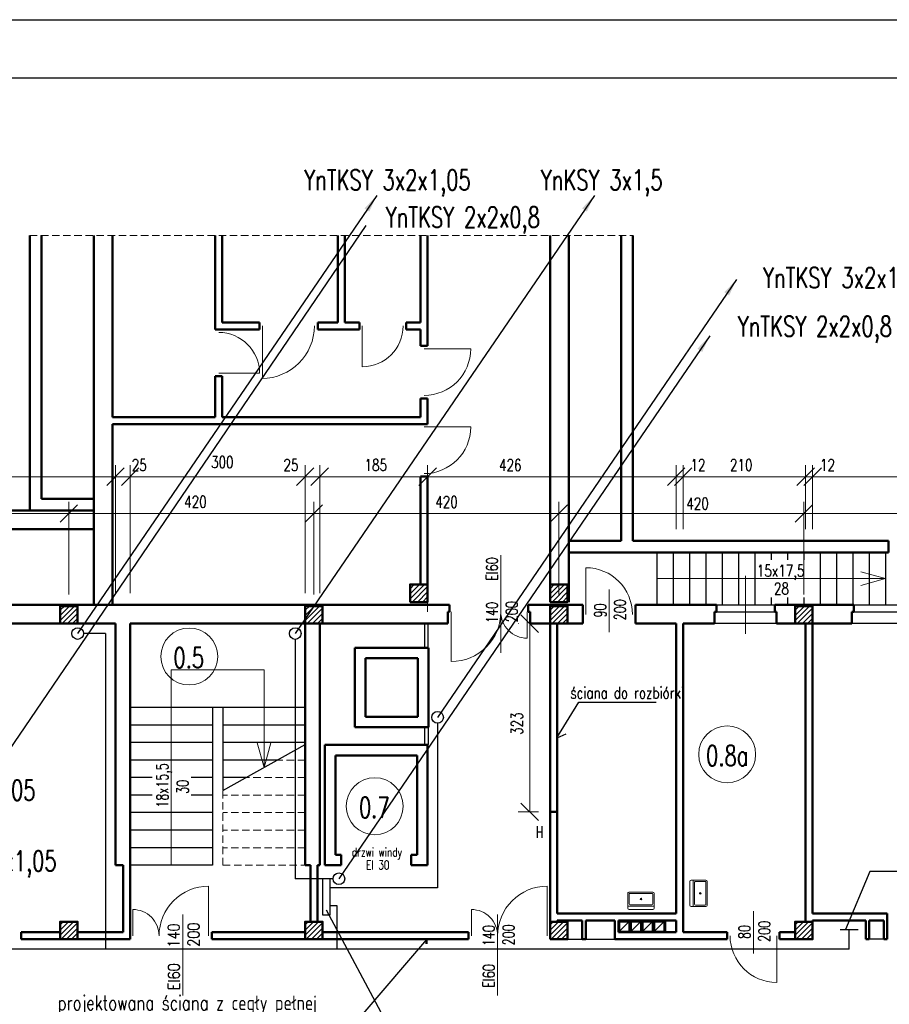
# Model space of a CAD drawing. Header units: millimetres. Extents: x -56112 to 30506, y -136199 to -2178.
# Tile 43 of 45: x -11100 to 3809, y -19051 to -2178. Entities that reach past the tile are written whole.
import ezdxf
from ezdxf.enums import TextEntityAlignment as Align

# ---------------------------------------------------------------- set-up
doc = ezdxf.new("R2010")
doc.units = ezdxf.units.MM
doc.header["$LTSCALE"] = 10
doc.header["$MEASUREMENT"] = 0
doc.header["$PDMODE"] = 35
doc.linetypes.add('DASHED', pattern=[19.05, 12.7, -6.35])
doc.layers.get('0').update_dxf_attribs({"lineweight": 15})
for name, color, linetype, lineweight in [('L001', 1, 'Continuous', 18), ('L002', 2, 'Continuous', 25), ('L003', 3, 'Continuous', 50)]:
    doc.layers.add(name, color=color, linetype=linetype, lineweight=lineweight)
doc.layers.add('L004', color=4, linetype='Continuous')
doc.styles.get("Standard").update_dxf_attribs({"font": 'simplex.shx', "width": 0.75, "height": 200})
doc.dimstyles.new('1_100', dxfattribs={"dimtxt": 200, "dimasz": 300, "dimexe": 200, "dimexo": 200, "dimgap": 100, "dimtad": 1, "dimdec": 0, "dimlfac": 0.1, "dimtxsty": 'Standard', "dimblk": 'OBLIQUE', "dimcen": 250, "dimdle": 2, "dimclrt": 2, "dimadec": 0, "dimazin": 0, "dimtfac": 1, "dimtdec": 0, "dimtmove": 1, "dimatfit": 3, "dimfxl": 1, "dimarcsym": 0})
pattern_1 = [(45, (-8400, 0), (-44.19417, 44.19417), [])]
pattern_2 = [(45, (-12600, 0), (-44.19417, 44.19417), [])]
pattern_3 = [(45, (-16800, 0), (-44.19417, 44.19417), [])]
pattern_4 = [(45, (-21000, 0), (-44.19417, 44.19417), [])]

# ---------------------------------------------------------------- blocks, each defined once
blk = doc.blocks.new('Zlewozmywak pojedyńczy - góra')
blk.add_line((-15, -3.999996), (15, -3.999996))
for points in [[(-13.5, 0), (13.5, 0)], [(-15, -18.499996), (-15, -1.5)], [(-13.5, -17.499996), (-13.5, -6.499996)], [(-12.5, -5.499996), (12.5, -5.499996)], [(13.5, -6.499996), (13.5, -17.499996)], [(15, -1.5), (15, -18.499996)], [(13.5, -19.999996), (-13.5, -19.999996)], [(12.5, -18.499996), (-12.5, -18.499996)]]:
    blk.add_lwpolyline(points)
for radius in [1, 0.5]:
    blk.add_circle((0, -11.999996), radius)
for centre, radius, start, end in [((-13.5, -1.5), 1.5, 90, 180), ((-12.5, -6.499996), 1, 90, 180), ((12.5, -6.499996), 1, 0, 90), ((13.5, -1.5), 1.5, 0, 90), ((-13.5, -18.499996), 1.5, 180, 270), ((-12.5, -17.499996), 1, 180, 270), ((12.5, -17.499996), 1, 270, 0), ((13.5, -18.499996), 1.5, 270, 0)]:
    blk.add_arc(centre, radius, start, end)
blk = doc.blocks.new('_Oblique')
at = {"layer": 'L004', "color": 0, "lineweight": -2}
blk.add_line((-0.5, -0.5), (0.5, 0.5), dxfattribs=at)
blk = doc.blocks.new('*D1854')
at = {"layer": 'Defpoints'}
for p in [(-14083, -9809), (-18556, -10010), (-18556, -11452), (-9456, -12207)]:
    blk.add_point(p, dxfattribs=at)
at = {"layer": 'L001'}
for p, q in [((-18556, -11252), (-18556, -9810)), ((-9456, -12007), (-9456, -9810)), ((-9456, -10010), (-18556, -10010))]:
    blk.add_line(p, q, dxfattribs=at)
at = {"layer": 'L001', "xscale": 300, "yscale": 300, "zscale": 300}
for p, rotation in [((-18556, -10010), 180), ((-9456, -10010), 360)]:
    blk.add_blockref('_Oblique', p, dxfattribs=dict(at, rotation=rotation))
at = {"layer": 'L001', "color": 2, "linetype": 'Continuous', "width": 0.75}
blk.add_text('910', height=200, dxfattribs=at).set_placement((-14262, -9809), align=Align.MIDDLE_LEFT)
blk = doc.blocks.new('*D1858')
at = {"layer": 'Defpoints'}
for p in [(-7627, -9759), (-9206, -10010), (-9206, -12207), (-6206, -12207)]:
    blk.add_point(p, dxfattribs=at)
at = {"layer": 'L001'}
for p, q in [((-9206, -12007), (-9206, -9810)), ((-6206, -12007), (-6206, -9810)), ((-6206, -10010), (-9206, -10010))]:
    blk.add_line(p, q, dxfattribs=at)
at = {"layer": 'L001', "xscale": 300, "yscale": 300, "zscale": 300, "rotation": 180}
blk.add_blockref('_Oblique', (-9206, -10010), dxfattribs=at)
at = {"layer": 'L001', "xscale": 300, "yscale": 300, "zscale": 300}
blk.add_blockref('_Oblique', (-6206, -10010), dxfattribs=at)
at = {"layer": 'L001', "color": 2, "linetype": 'Continuous', "width": 0.75}
blk.add_text('300', height=200, dxfattribs=at).set_placement((-7819, -9759), align=Align.MIDDLE_LEFT)
blk = doc.blocks.new('*D1859')
at = {"layer": 'Defpoints'}
for p in [(-6457, -10010), (-6206, -10010), (-6206, -12207), (-5956, -12207)]:
    blk.add_point(p, dxfattribs=at)
at = {"layer": 'L001'}
for p, q in [((-6206, -12007), (-6206, -9810)), ((-5956, -12007), (-5956, -9810)), ((-6579, -10010), (-6206, -10010)), ((-5956, -10010), (-6206, -10010)), ((-5954, -10010), (-5956, -10010))]:
    blk.add_line(p, q, dxfattribs=at)
at = {"layer": 'L001', "xscale": 300, "yscale": 300, "zscale": 300}
blk.add_blockref('_Oblique', (-6206, -10010), dxfattribs=at)
at = {"layer": 'L001', "xscale": 300, "yscale": 300, "zscale": 300, "rotation": 180}
blk.add_blockref('_Oblique', (-5956, -10010), dxfattribs=at)
at = {"layer": 'L001', "color": 2, "linetype": 'Continuous', "width": 0.75}
blk.add_text('25', height=200, dxfattribs=at).set_placement((-6579, -9810), align=Align.MIDDLE_LEFT)
blk = doc.blocks.new('*D1860')
at = {"layer": 'Defpoints'}
for p in [(-9456, -10010), (-9057, -10010), (-9456, -12207), (-9206, -12207)]:
    blk.add_point(p, dxfattribs=at)
at = {"layer": 'L001'}
for p, q in [((-9456, -12007), (-9456, -9810)), ((-9206, -12007), (-9206, -9810)), ((-9458, -10010), (-9456, -10010)), ((-9206, -10010), (-9456, -10010)), ((-9204, -10010), (-9206, -10010))]:
    blk.add_line(p, q, dxfattribs=at)
at = {"layer": 'L001', "xscale": 300, "yscale": 300, "zscale": 300}
blk.add_blockref('_Oblique', (-9456, -10010), dxfattribs=at)
at = {"layer": 'L001', "xscale": 300, "yscale": 300, "zscale": 300, "rotation": 180}
blk.add_blockref('_Oblique', (-9206, -10010), dxfattribs=at)
at = {"layer": 'L001', "color": 2, "linetype": 'Continuous', "width": 0.75}
blk.add_text('25', height=200, dxfattribs=at).set_placement((-9179, -9810), align=Align.MIDDLE_LEFT)
blk = doc.blocks.new('*D1861')
at = {"layer": 'Defpoints'}
for p in [(-5009, -9809), (-5956, -10010), (-5956, -12207), (-4106, -12527)]:
    blk.add_point(p, dxfattribs=at)
at = {"layer": 'L001'}
for p, q in [((-5956, -12007), (-5956, -9810)), ((-4106, -12327), (-4106, -9810)), ((-4106, -10010), (-5956, -10010))]:
    blk.add_line(p, q, dxfattribs=at)
at = {"layer": 'L001', "xscale": 300, "yscale": 300, "zscale": 300, "rotation": 180}
blk.add_blockref('_Oblique', (-5956, -10010), dxfattribs=at)
at = {"layer": 'L001', "xscale": 300, "yscale": 300, "zscale": 300}
blk.add_blockref('_Oblique', (-4106, -10010), dxfattribs=at)
at = {"layer": 'L001', "color": 2, "linetype": 'Continuous', "width": 0.75}
blk.add_text('185', height=200, dxfattribs=at).set_placement((-5188, -9809), align=Align.MIDDLE_LEFT)
blk = doc.blocks.new('*D1862')
at = {"layer": 'Defpoints'}
for p in [(-4106, -10010), (-2692, -10010), (-4106, -10640), (154, -11107)]:
    blk.add_point(p, dxfattribs=at)
at = {"layer": 'L001'}
for p, q in [((-4106, -10440), (-4106, -9810)), ((154, -10907), (154, -9810)), ((154, -10010), (-4106, -10010))]:
    blk.add_line(p, q, dxfattribs=at)
at = {"layer": 'L001', "xscale": 300, "yscale": 300, "zscale": 300, "rotation": 180}
blk.add_blockref('_Oblique', (-4106, -10010), dxfattribs=at)
at = {"layer": 'L001', "xscale": 300, "yscale": 300, "zscale": 300}
blk.add_blockref('_Oblique', (154, -10010), dxfattribs=at)
at = {"layer": 'L001', "color": 2, "linetype": 'Continuous', "width": 0.75}
blk.add_text('426', height=200, dxfattribs=at).set_placement((-2882, -9810), align=Align.MIDDLE_LEFT)
blk = doc.blocks.new('*D1863')
at = {"layer": 'Defpoints'}
for p in [(1256, -9809), (274, -10010), (274, -11107), (2374, -11107)]:
    blk.add_point(p, dxfattribs=at)
at = {"layer": 'L001'}
for p, q in [((274, -10907), (274, -9810)), ((2374, -10907), (2374, -9810)), ((2374, -10010), (274, -10010))]:
    blk.add_line(p, q, dxfattribs=at)
at = {"layer": 'L001', "xscale": 300, "yscale": 300, "zscale": 300, "rotation": 180}
blk.add_blockref('_Oblique', (274, -10010), dxfattribs=at)
at = {"layer": 'L001', "xscale": 300, "yscale": 300, "zscale": 300}
blk.add_blockref('_Oblique', (2374, -10010), dxfattribs=at)
at = {"layer": 'L001', "color": 2, "linetype": 'Continuous', "width": 0.75}
blk.add_text('210', height=200, dxfattribs=at).set_placement((1077, -9809), align=Align.MIDDLE_LEFT)
blk = doc.blocks.new('*D1864')
at = {"layer": 'Defpoints'}
for p in [(154, -10010), (507, -10010), (154, -11107), (274, -11107)]:
    blk.add_point(p, dxfattribs=at)
at = {"layer": 'L001'}
for p, q in [((154, -10907), (154, -9810)), ((274, -10907), (274, -9810)), ((152, -10010), (154, -10010)), ((274, -10010), (154, -10010)), ((614, -10010), (274, -10010))]:
    blk.add_line(p, q, dxfattribs=at)
at = {"layer": 'L001', "xscale": 300, "yscale": 300, "zscale": 300}
blk.add_blockref('_Oblique', (154, -10010), dxfattribs=at)
at = {"layer": 'L001', "xscale": 300, "yscale": 300, "zscale": 300, "rotation": 180}
blk.add_blockref('_Oblique', (274, -10010), dxfattribs=at)
at = {"layer": 'L001', "color": 2, "linetype": 'Continuous', "width": 0.75}
blk.add_text('12', height=200, dxfattribs=at).set_placement((400, -9810), align=Align.MIDDLE_LEFT)
blk = doc.blocks.new('*D1865')
at = {"layer": 'Defpoints'}
for p in [(8548, -9809), (2494, -10010), (2494, -11107), (14754, -11457)]:
    blk.add_point(p, dxfattribs=at)
at = {"layer": 'L001'}
for p, q in [((2494, -10907), (2494, -9810)), ((14754, -11257), (14754, -9810)), ((14754, -10010), (2494, -10010))]:
    blk.add_line(p, q, dxfattribs=at)
at = {"layer": 'L001', "xscale": 300, "yscale": 300, "zscale": 300}
for p, rotation in [((2494, -10010), 180), ((14754, -10010), 360)]:
    blk.add_blockref('_Oblique', p, dxfattribs=dict(at, rotation=rotation))
at = {"layer": 'L001', "color": 2, "linetype": 'Continuous', "width": 0.75}
blk.add_text('1226', height=200, dxfattribs=at).set_placement((8302, -9809), align=Align.MIDDLE_LEFT)
blk = doc.blocks.new('*D1866')
at = {"layer": 'Defpoints'}
for p in [(2374, -10010), (2727, -10010), (2374, -11107), (2494, -11107)]:
    blk.add_point(p, dxfattribs=at)
at = {"layer": 'L001'}
for p, q in [((2374, -10907), (2374, -9810)), ((2494, -10907), (2494, -9810)), ((2372, -10010), (2374, -10010)), ((2494, -10010), (2374, -10010)), ((2834, -10010), (2494, -10010))]:
    blk.add_line(p, q, dxfattribs=at)
at = {"layer": 'L001', "xscale": 300, "yscale": 300, "zscale": 300}
blk.add_blockref('_Oblique', (2374, -10010), dxfattribs=at)
at = {"layer": 'L001', "xscale": 300, "yscale": 300, "zscale": 300, "rotation": 180}
blk.add_blockref('_Oblique', (2494, -10010), dxfattribs=at)
at = {"layer": 'L001', "color": 2, "linetype": 'Continuous', "width": 0.75}
blk.add_text('12', height=200, dxfattribs=at).set_placement((2620, -9810), align=Align.MIDDLE_LEFT)
blk = doc.blocks.new('*D1879')
at = {"layer": 'Defpoints'}
for p in [(-12287, -10439), (-10256, -10640), (-14456, -12227), (-10256, -12227)]:
    blk.add_point(p, dxfattribs=at)
at = {"layer": 'L001'}
for p, q in [((-14456, -12027), (-14456, -10440)), ((-10256, -12027), (-10256, -10440)), ((-14456, -10640), (-10256, -10640))]:
    blk.add_line(p, q, dxfattribs=at)
at = {"layer": 'L001', "xscale": 300, "yscale": 300, "zscale": 300, "rotation": 180}
blk.add_blockref('_Oblique', (-14456, -10640), dxfattribs=at)
at = {"layer": 'L001', "xscale": 300, "yscale": 300, "zscale": 300}
blk.add_blockref('_Oblique', (-10256, -10640), dxfattribs=at)
at = {"layer": 'L001', "color": 2, "linetype": 'Continuous', "width": 0.75}
blk.add_text('420', height=200, dxfattribs=at).set_placement((-12480, -10439), align=Align.MIDDLE_LEFT)
blk = doc.blocks.new('*D1880')
at = {"layer": 'Defpoints'}
for p in [(-8087, -10439), (-6056, -10640), (-10256, -12227), (-6056, -12227)]:
    blk.add_point(p, dxfattribs=at)
at = {"layer": 'L001'}
for p, q in [((-10256, -12027), (-10256, -10440)), ((-6056, -12027), (-6056, -10440)), ((-10256, -10640), (-6056, -10640))]:
    blk.add_line(p, q, dxfattribs=at)
at = {"layer": 'L001', "xscale": 300, "yscale": 300, "zscale": 300, "rotation": 180}
blk.add_blockref('_Oblique', (-10256, -10640), dxfattribs=at)
at = {"layer": 'L001', "xscale": 300, "yscale": 300, "zscale": 300}
blk.add_blockref('_Oblique', (-6056, -10640), dxfattribs=at)
at = {"layer": 'L001', "color": 2, "linetype": 'Continuous', "width": 0.75}
blk.add_text('420', height=200, dxfattribs=at).set_placement((-8280, -10439), align=Align.MIDDLE_LEFT)
blk = doc.blocks.new('*D1881')
at = {"layer": 'Defpoints'}
for p in [(-3782, -10444), (-1856, -10640), (-6056, -12227), (-1856, -12227)]:
    blk.add_point(p, dxfattribs=at)
at = {"layer": 'L001'}
for p, q in [((-6056, -12027), (-6056, -10440)), ((-1856, -12027), (-1856, -10440)), ((-6056, -10640), (-1856, -10640))]:
    blk.add_line(p, q, dxfattribs=at)
at = {"layer": 'L001', "xscale": 300, "yscale": 300, "zscale": 300, "rotation": 180}
blk.add_blockref('_Oblique', (-6056, -10640), dxfattribs=at)
at = {"layer": 'L001', "xscale": 300, "yscale": 300, "zscale": 300}
blk.add_blockref('_Oblique', (-1856, -10640), dxfattribs=at)
at = {"layer": 'L001', "color": 2, "linetype": 'Continuous', "width": 0.75}
blk.add_text('420', height=200, dxfattribs=at).set_placement((-3975, -10444), align=Align.MIDDLE_LEFT)
blk = doc.blocks.new('*D1882')
at = {"layer": 'Defpoints'}
for p in [(522, -10469), (2344, -10640), (-1856, -12227), (2344, -12227)]:
    blk.add_point(p, dxfattribs=at)
at = {"layer": 'L001'}
for p, q in [((-1856, -12027), (-1856, -10440)), ((2344, -12027), (2344, -10440)), ((-1856, -10640), (2344, -10640))]:
    blk.add_line(p, q, dxfattribs=at)
at = {"layer": 'L001', "xscale": 300, "yscale": 300, "zscale": 300, "rotation": 180}
blk.add_blockref('_Oblique', (-1856, -10640), dxfattribs=at)
at = {"layer": 'L001', "xscale": 300, "yscale": 300, "zscale": 300}
blk.add_blockref('_Oblique', (2344, -10640), dxfattribs=at)
at = {"layer": 'L001', "color": 2, "linetype": 'Continuous', "width": 0.75}
blk.add_text('420', height=200, dxfattribs=at).set_placement((329, -10469), align=Align.MIDDLE_LEFT)
blk = doc.blocks.new('*D1883')
at = {"layer": 'Defpoints'}
for p in [(4513, -10439), (6544, -10640), (2344, -12227), (6544, -12227)]:
    blk.add_point(p, dxfattribs=at)
at = {"layer": 'L001'}
for p, q in [((2344, -12027), (2344, -10440)), ((6544, -12027), (6544, -10440)), ((2344, -10640), (6544, -10640))]:
    blk.add_line(p, q, dxfattribs=at)
at = {"layer": 'L001', "xscale": 300, "yscale": 300, "zscale": 300, "rotation": 180}
blk.add_blockref('_Oblique', (2344, -10640), dxfattribs=at)
at = {"layer": 'L001', "xscale": 300, "yscale": 300, "zscale": 300}
blk.add_blockref('_Oblique', (6544, -10640), dxfattribs=at)
at = {"layer": 'L001', "color": 2, "linetype": 'Continuous', "width": 0.75}
blk.add_text('420', height=200, dxfattribs=at).set_placement((4320, -10439), align=Align.MIDDLE_LEFT)
blk = doc.blocks.new('*D1888')
at = {"layer": 'Defpoints'}
for p in [(-2356, -12527), (-2351, -12527), (-2575, -14241), (-2007, -15754)]:
    blk.add_point(p, dxfattribs=at)
at = {"layer": 'L001'}
for p, q in [((-2551, -12527), (-2556, -12527)), ((-2356, -15754), (-2356, -12527)), ((-2207, -15754), (-2556, -15754))]:
    blk.add_line(p, q, dxfattribs=at)
at = {"layer": 'L001', "xscale": 300, "yscale": 300, "zscale": 300}
for p, rotation in [((-2356, -12527), 89.99999999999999), ((-2356, -15754), 270)]:
    blk.add_blockref('_Oblique', p, dxfattribs=dict(at, rotation=rotation))
at = {"layer": 'L001', "color": 2, "linetype": 'Continuous', "width": 0.75}
blk.add_text('323', height=200, rotation=90, dxfattribs=at).set_placement((-2575, -14433), align=Align.MIDDLE_LEFT)

msp = doc.modelspace()

# ---------------------------------------------------------------- hatches: boundary and pattern name
at = {"layer": 'L001'}
h = msp.add_hatch(dxfattribs=at)
h.set_pattern_fill('ANSI31', color=256, scale=500, style=0)
h.set_pattern_definition([(45, (-15000, 370), (-44.19417, 44.19417), [])])
h.paths.add_polyline_path([(-4106, -11856.8), (-4406, -11856.8), (-4406, -12156.8), (-4106, -12156.8)], flags=16)
h = msp.add_hatch(dxfattribs=at)
h.set_pattern_fill('ANSI31', color=256, scale=500, style=0)
h.set_pattern_definition([(45, (-12600, 370), (-44.19417, 44.19417), [])])
h.paths.add_polyline_path([(-1706, -11856.8), (-2006, -11856.8), (-2006, -12156.8), (-1706, -12156.8)], flags=16)
h = msp.add_hatch(dxfattribs=at)
h.set_pattern_fill('ANSI31', color=256, scale=500, style=0)
h.set_pattern_definition(pattern_4)
h.paths.add_polyline_path([(-10106, -12226.8), (-10406, -12226.8), (-10406, -12526.8), (-10106, -12526.8)], flags=16)
h = msp.add_hatch(dxfattribs=at)
h.set_pattern_fill('ANSI31', color=256, scale=500, style=0)
h.set_pattern_definition(pattern_3)
h.paths.add_polyline_path([(-5906, -12226.8), (-6206, -12226.8), (-6206, -12526.8), (-5906, -12526.8)], flags=16)
h = msp.add_hatch(dxfattribs=at)
h.set_pattern_fill('ANSI31', color=256, scale=500, style=0)
h.set_pattern_definition(pattern_2)
h.paths.add_polyline_path([(-1706, -12226.8), (-2006, -12226.8), (-2006, -12526.8), (-1706, -12526.8)], flags=16)
h = msp.add_hatch(dxfattribs=at)
h.set_pattern_fill('ANSI31', color=256, scale=500, style=0)
h.set_pattern_definition(pattern_1)
h.paths.add_polyline_path([(2494, -12226.8), (2194, -12226.8), (2194, -12526.8), (2494, -12526.8)], flags=16)
h = msp.add_hatch(dxfattribs=at)
h.set_pattern_fill('ANSI31', color=256, scale=500, style=0)
h.set_pattern_definition(pattern_4)
h.paths.add_polyline_path([(-10106, -17636.8), (-10406, -17636.8), (-10406, -17936.8), (-10106, -17936.8)], flags=16)
h = msp.add_hatch(dxfattribs=at)
h.set_pattern_fill('ANSI31', color=256, scale=500, style=0)
h.set_pattern_definition(pattern_3)
h.paths.add_polyline_path([(-5906, -17636.8), (-6206, -17636.8), (-6206, -17936.8), (-5906, -17936.8)], flags=16)
h = msp.add_hatch(dxfattribs=at)
h.set_pattern_fill('ANSI31', color=256, scale=500, style=0)
h.set_pattern_definition(pattern_2)
h.paths.add_polyline_path([(-1706, -17636.8), (-2006, -17636.8), (-2006, -17936.8), (-1706, -17936.8)], flags=16)
h = msp.add_hatch(dxfattribs=at)
h.set_pattern_fill('ANSI31', color=256, scale=500, style=0)
h.set_pattern_definition(pattern_1)
h.paths.add_polyline_path([(2494, -17636.8), (2194, -17636.8), (2194, -17936.8), (2494, -17936.8)], flags=16)

# ---------------------------------------------------------------- linework, layer by layer
at = {"layer": 'Defpoints'}
msp.add_3dface([(-51868.7, -2177.9, 0), (30505.6, -2177.9, 0), (30505.6, -31877.9, 0), (-51868.7, -31877.9, 0)], dxfattribs=at)
at = {"layer": 'L001', "linetype": 'DASHED'}
for p, q in [((-10926, -5876.2), (-586, -5876.2)), ((-6206, -14866.8), (-6685.2, -14866.8)), ((-6206, -15166.8), (-7221.6, -15166.8)), ((-7616, -16666.8), (-7616, -15387.4)), ((-6206, -15466.8), (-7616, -15466.8)), ((-6206, -15766.8), (-7616, -15766.8)), ((-6206, -16066.8), (-7616, -16066.8)), ((-6206, -16366.8), (-7616, -16366.8)), ((-7616, -16666.8), (-6206, -16666.8))]:
    msp.add_line(p, q, dxfattribs=at)
at = {"layer": 'L001'}
for p, q in [((-6936, -7425.1, 70), (-6936, -8325, 70)), ((-5226, -7425.1, 70), (-5226, -8125.1, 70)), ((-4167.8, -7816.8, 70), (-3367.8, -7816.8, 70)), ((-7687.8, -8236.8, 70), (-6987.8, -8236.8, 70)), ((-4167.8, -9156.8, 70), (-3367.8, -9156.8, 70)), ((-1526.3, -10897.1), (-1526.3, -10897.1)), ((-2850.7, -11356), (-2850.7, -13028.3)), ((-1395.2, -12368.6, 70), (-1395.2, -11568.6, 70)), ((3744, -11756.8), (3322.7, -11641.3)), ((-176, -11756.8), (3744, -11756.8)), ((1344, -12704.9), (1344, -11708.7)), ((3744, -11756.8), (3322.7, -11872.3)), ((-995.2, -11942.3), (-995.2, -12671.4)), ((-3700.7, -12326.7), (-3700.6, -13176.7)), ((-2400.7, -12326.3), (-2400.7, -12776.3)), ((-8501, -16666.8), (-8501, -13319.4)), ((-8501, -13319.4), (-6911, -13319.4)), ((-6911, -13319.4), (-6911, -14993.1)), ((-6911, -14993.1), (-7026.5, -14571.8)), ((-6911, -14993.1), (-6795.5, -14571.8)), ((-7860.3, -17876.7), (-7860.4, -17026.7)), ((-2056, -17876.8), (-2055.9, -17026.8)), ((-9160.3, -17877), (-9160.3, -17427)), ((-8305.7, -18899.2), (-8305.7, -17511.7)), ((-3356, -17876.8), (-3355.9, -17426.8)), ((-2906, -18899.9), (-2906, -17512.4)), ((1478.6, -17452.3), (1478.6, -18181.4)), ((1878.6, -17875.1, 70), (1878.6, -18675.1, 70))]:
    msp.add_line(p, q, dxfattribs=at)
for centre in [(-8193.1, -13090.5), (1029.4, -14767.4), (-5012.5, -15656.2)]:
    msp.add_circle(centre, 488.1, dxfattribs=at)
for centre, radius, start, end in [((-7687.8, -8236.8, 70), 700, 0, 90), ((-6948, -7425.1, 78.5), 900, 270, 0), ((-5226, -7425.1, 70), 700, 270, 0), ((-4167.8, -7816.8, 70), 800, 270, 0), ((-4167.8, -9156.8, 70), 800, 270, 0), ((-1395.2, -12368.6, 70), 800, 0, 90), ((-3700.4, -12327), 849.7, 269.98475, 0.04235), ((-2401.1, -12326.7), 449.7, 179.98475, 270.04235), ((-7860.6, -17876.3), 849.7, 89.98475, 180.04235), ((-2056.3, -17876.5), 849.7, 89.9712, 180.0288), ((-9160, -17876.6), 449.7, 359.98475, 90.04235), ((-3355.7, -17876.5), 449.7, 359.9712, 90.0288), ((1878.6, -17875.1, 70), 800, 180, 270)]:
    msp.add_arc(centre, radius, start, end, dxfattribs=at)
at = {"layer": 'L002'}
for p, q in [((-176, -11306.8), (-176, -12206.8)), ((104, -11306.8), (104, -12206.8)), ((384, -11306.8), (384, -12206.8)), ((664, -11306.8), (664, -12206.8)), ((944, -11306.8), (944, -12206.8)), ((1224, -11306.8), (1224, -12206.8)), ((1504, -11306.8), (1504, -12206.8)), ((1784, -11306.8), (1784, -11434.4)), ((2064, -11306.8), (2064, -11434.4)), ((2344, -11306.8), (2344, -11434.4)), ((2624, -11306.8), (2624, -12206.8)), ((2904, -11306.8), (2904, -12206.8)), ((3184, -11306.8), (3184, -12206.8)), ((3464, -11306.8), (3464, -12206.8)), ((3744, -11306.8), (3744, -12206.8)), ((1784, -12079.2), (1784, -12206.8)), ((2064, -12079.2), (2064, -12206.8)), ((2344, -12079.2), (2344, -12206.8)), ((844, -12206.8), (1844, -12206.8)), ((3199, -12206.8), (5689, -12206.8)), ((844, -12326.8), (1844, -12326.8)), ((3199, -12326.8), (5689, -12326.8)), ((-4154.8, -12945.2), (-4154.8, -12520.2)), ((-4094.8, -12945.2), (-4094.8, -12520.2)), ((1874, -12526.8), (814, -12526.8)), ((5719, -12526.8), (3169, -12526.8)), ((-6206, -13966.8), (-9206, -13966.8)), ((-7796, -13966.8), (-7796, -16666.8)), ((-7616, -13966.8), (-7616, -15387.4)), ((-1889.4, -14482.2), (-1512.6, -13874)), ((-1512.6, -13874), (-188.8, -13874)), ((-7796, -14266.8), (-9206, -14266.8)), ((-6206, -14266.8), (-7616, -14266.8)), ((-4153.6, -14597.1), (-4153.6, -14302.1)), ((-4093.6, -14597.1), (-4093.6, -14302.1)), ((-1888.1, -14481.7), (-1729.6, -14418)), ((-7796, -14566.8), (-9206, -14566.8)), ((-6206, -14566.8), (-7616, -14566.8)), ((-7616, -15387.4), (-6206, -14598.8)), ((-7796, -14866.8), (-9206, -14866.8)), ((-6685.2, -14866.8), (-7616, -14866.8)), ((-8827, -15166.8), (-9206, -15166.8)), ((-7796, -15166.8), (-8158.9, -15166.8)), ((-7221.6, -15166.8), (-7616, -15166.8)), ((-8827, -15466.8), (-9206, -15466.8)), ((-7796, -15466.8), (-8158.9, -15466.8)), ((-7796, -15766.8), (-9206, -15766.8)), ((-7796, -16066.8), (-9206, -16066.8)), ((-7796, -16366.8), (-9206, -16366.8)), ((-7796, -16666.8), (-9206, -16666.8)), ((3473.7, -16772.4), (3058.8, -17768.6)), ((7693.2, -16772.4), (3473.7, -16772.4)), ((-4002.6, -20871.3), (-5839.9, -17437)), ((-816, -17636.8), (-656, -17636.8)), ((-816, -17796.8), (-656, -17636.8)), ((-816, -17636.8), (-816, -17796.8)), ((-656, -17636.8), (-656, -17796.8)), ((-616, -17636.8), (-456, -17636.8)), ((-616, -17636.8), (-616, -17796.8)), ((-616, -17796.8), (-456, -17636.8)), ((-456, -17636.8), (-456, -17796.8)), ((-416, -17796.8), (-256, -17636.8)), ((-416, -17636.8), (-256, -17636.8)), ((-416, -17636.8), (-416, -17796.8)), ((-256, -17636.8), (-256, -17796.8)), ((-216, -17796.8), (-56, -17636.8)), ((-216, -17636.8), (-56, -17636.8)), ((-216, -17636.8), (-216, -17796.8)), ((-56, -17636.8), (-56, -17796.8)), ((-816, -17796.8), (-656, -17796.8)), ((-616, -17796.8), (-456, -17796.8)), ((-416, -17796.8), (-256, -17796.8)), ((-216, -17796.8), (-56, -17796.8)), ((-4124.7, -17939), (-5217.8, -19213.4)), ((-1706, -17936.8), (-1456, -17936.8)), ((-1396, -17936.8), (-896, -17936.8)), ((3714, -17936.8), (3464, -17936.8))]:
    msp.add_line(p, q, dxfattribs=at)
at = {"layer": 'L003'}
for p, q in [((-10926, -10586.8), (-10926, -5876.2)), ((-10726, -10386.8), (-10726, -5876.2)), ((-9826, -12206.8), (-9826, -5876.2)), ((-9506, -8986.8), (-9506, -5876.2)), ((-7746, -7486.8), (-7746, -5876.2)), ((-7626, -7366.8), (-7626, -5876.2)), ((-5646, -7366.8), (-5646, -5876.2)), ((-5526, -7366.8), (-5526, -5876.2)), ((-4226, -7366.8), (-4226, -5876.2)), ((-4106, -7766.8), (-4106, -5876.2)), ((-2006, -12156.8), (-2006, -5876.2)), ((-1686, -12156.8), (-1686, -5876.2)), ((-786, -11106.8), (-786, -5876.2)), ((-586, -11106.8), (-586, -5876.2)), ((-6986, -7366.8), (-7626, -7366.8)), ((-6986, -7486.8), (-6986, -7366.8)), ((-5646, -7366.8), (-5986, -7366.8)), ((-5986, -7486.8), (-5986, -7366.8)), ((-5276, -7366.8), (-5526, -7366.8)), ((-5276, -7486.8), (-5276, -7366.8)), ((-4226, -7366.8), (-4476, -7366.8)), ((-4476, -7486.8), (-4476, -7366.8)), ((-6986, -7486.8), (-7746, -7486.8)), ((-5276, -7486.8), (-5986, -7486.8)), ((-4226, -7486.8), (-4476, -7486.8)), ((-4226, -7766.8), (-4226, -7486.8)), ((-4106, -7766.8), (-4226, -7766.8)), ((-7746, -8986.8), (-7746, -8286.8)), ((-7626, -8286.8), (-7746, -8286.8)), ((-7626, -8986.8), (-7626, -8286.8)), ((-4226, -8986.8), (-4226, -8666.8)), ((-4106, -8666.8), (-4226, -8666.8)), ((-4106, -9106.8), (-4106, -8666.8)), ((-7746, -8986.8), (-9506, -8986.8)), ((-9506, -12206.8), (-9506, -9106.8)), ((-4106, -9106.8), (-9506, -9106.8)), ((-4226, -8986.8), (-7626, -8986.8)), ((-4226, -11856.8), (-4226, -10006.8)), ((-4106, -10006.8), (-4226, -10006.8)), ((-4106, -11856.8), (-4106, -10006.8)), ((-9826, -10386.8), (-10726, -10386.8)), ((-9826, -10586.8), (-14626, -10586.8)), ((-9826, -10906.8), (-14306, -10906.8)), ((-786, -11106.8), (-1686, -11106.8)), ((3794, -11106.8), (-586, -11106.8)), ((3794, -11106.8), (3794, -11306.8)), ((3794, -11306.8), (-1686, -11306.8)), ((-3731, -12206.8), (-15311, -12206.8)), ((-3731, -12206.8), (-3731, -12326.8)), ((-2381, -12206.8), (-2381, -12326.8)), ((-1445.2, -12206.8), (-2381, -12206.8)), ((-1445.2, -12206.8), (-1445.2, -12526.8)), ((844, -12206.8), (-545.2, -12206.8)), ((-545.2, -12206.8), (-545.2, -12526.8)), ((844, -12206.8), (844, -12326.8)), ((3199, -12206.8), (1844, -12206.8)), ((1844, -12206.8), (1844, -12326.8)), ((3199, -12206.8), (3199, -12326.8)), ((-3761, -12526.8), (-3761, -12326.8)), ((-3761, -12326.8), (-3731, -12326.8)), ((-2351, -12326.8), (-2381, -12326.8)), ((-2351, -12526.8), (-2351, -12326.8)), ((814, -12526.8), (814, -12326.8)), ((814, -12326.8), (844, -12326.8)), ((1844, -12326.8), (1874, -12326.8)), ((1874, -12526.8), (1874, -12326.8)), ((3169, -12526.8), (3169, -12326.8)), ((3169, -12326.8), (3199, -12326.8)), ((-9456, -12526.8), (-15281, -12526.8)), ((-9456, -12526.8), (-9456, -16666.8)), ((-6206, -12526.8), (-9206, -12526.8)), ((-9206, -12526.8), (-9206, -17936.8)), ((-6206, -12526.8), (-6206, -16666.8)), ((-5956, -12526.8), (-5956, -16666.8)), ((-3761, -12526.8), (-5906, -12526.8)), ((-1445.2, -12526.8), (-2351, -12526.8)), ((-2006, -17636.8), (-2006, -12525.6)), ((-1886, -17496.8), (-1886, -12535.4)), ((154, -12526.8), (-545.2, -12526.8)), ((154, -12526.8), (156.7, -14111.1)), ((814, -12526.8), (274, -12526.8)), ((274, -12526.8), (274, -14127.7)), ((3169, -12526.8), (1874, -12526.8)), ((2374, -12526.8), (2374, -17636.8)), ((2494, -12526.8), (2494, -17496.8)), ((-5353.6, -12942.1), (-5353.6, -14302.1)), ((-4093.6, -12942.1), (-5353.6, -12942.1)), ((-4093.6, -12942.1), (-4093.6, -13222.1)), ((-5173.6, -13122.1), (-5173.6, -14122.1)), ((-4273.6, -13122.1), (-5173.6, -13122.1)), ((-4273.6, -13122.1), (-4273.6, -13222.1)), ((-4273.6, -13214), (-4273.6, -14122.1)), ((-4093.6, -13222.7), (-4093.6, -14302.1)), ((154, -13919.9), (154, -17496.8)), ((274, -13919.9), (274, -17816.8)), ((-4273.6, -14122.1), (-5173.6, -14122.1)), ((-4093.6, -14302.1), (-5353.6, -14302.1)), ((-4106, -14606.8), (-5866, -14606.8)), ((-5866, -14606.8), (-5866, -16666.8)), ((-4106, -14606.8), (-4106, -16666.8)), ((-4286, -14786.8), (-5686, -14786.8)), ((-5686, -14786.8), (-5686, -16486.8)), ((-4286, -14786.8), (-4286, -16486.8)), ((-2006.8, -15754.4), (-1882.1, -15754.4)), ((-5586, -16486.8), (-5686, -16486.8)), ((-5586, -16486.8), (-5586, -16666.8)), ((-4286, -16486.8), (-4386, -16486.8)), ((-4386, -16486.8), (-4386, -16666.8)), ((-9326, -16666.8), (-9456, -16666.8)), ((-9326, -16666.8), (-9326, -17816.8)), ((-6206, -16666.8), (-6116, -16666.8)), ((-6116, -17636.8), (-6116, -16666.8)), ((-5996, -17636.8), (-5996, -16666.8)), ((-5996, -16666.8), (-5956, -16666.8)), ((-5586, -16666.8), (-5866, -16666.8)), ((-4386, -16666.8), (-4106, -16666.8)), ((154, -17496.8), (-1886, -17496.8)), ((2494, -17496.8), (3774, -17496.8)), ((3774, -17496.8), (3774, -17936.8)), ((-1456, -17616.8), (-1886, -17616.8)), ((-1886, -17636.8), (-1886, -17616.8)), ((-1456, -17616.8), (-1456, -17936.8)), ((-896, -17616.8), (-1396, -17616.8)), ((-1396, -17616.8), (-1396, -17936.8)), ((-896, -17616.8), (-896, -17936.8)), ((-836, -17616.8), (-36, -17616.8)), ((-836, -17616.8), (-836, -17816.8)), ((-636, -17616.8), (-636, -17816.8)), ((-436, -17616.8), (-436, -17816.8)), ((-236, -17616.8), (-236, -17816.8)), ((-36, -17616.8), (-36, -17816.8)), ((-36, -17616.8), (154, -17616.8)), ((154, -17616.8), (154, -17816.8)), ((3404, -17616.8), (2494, -17616.8)), ((2494, -17616.8), (2494, -17636.8)), ((3404, -17616.8), (3404, -17936.8)), ((3714, -17616.8), (3464, -17616.8)), ((3464, -17616.8), (3464, -17936.8)), ((3714, -17616.8), (3714, -17936.8)), ((-10406, -17816.8), (-11075, -17816.8)), ((-11075, -17816.8), (-11075, -17936.8)), ((-9326, -17816.8), (-10106, -17816.8)), ((-7806, -17816.8), (-6206, -17816.8)), ((-7806, -17816.8), (-7806, -17936.8)), ((-5906, -17816.8), (-3406, -17816.8)), ((-3406, -17816.8), (-3406, -17936.8)), ((154, -17816.8), (-836, -17816.8)), ((154, -17816.8), (-836, -17816.8)), ((1028.6, -17816.8), (274, -17816.8)), ((1028.6, -17816.8), (484, -17816.8)), ((1028.6, -17816.8), (1028.6, -17936.8)), ((2194, -17816.8), (1928.6, -17816.8)), ((2194, -17816.8), (1928.6, -17816.8)), ((1928.6, -17816.8), (1928.6, -17936.8)), ((-9206, -17936.8), (-11075, -17936.8)), ((-6206, -17936.8), (-7806, -17936.8)), ((-5906, -17936.8), (-3406, -17936.8)), ((-4124.3, -17940), (-4126.6, -18012.3)), ((-1706, -17936.8), (-2006, -17936.8)), ((-1396, -17936.8), (-1456, -17936.8)), ((-836, -17936.8), (-896, -17936.8)), ((1028.6, -17936.8), (-896, -17936.8)), ((2194, -17936.8), (1928.6, -17936.8)), ((3404, -17936.8), (3464, -17936.8)), ((3714, -17936.8), (3774, -17936.8))]:
    msp.add_line(p, q, dxfattribs=at)
at = {"layer": 'L003', "flags": 128}
for points in [[(-4406, -12156.8), (-4106, -12156.8), (-4106, -11856.8), (-4406, -11856.8)], [(-2006, -12156.8), (-1706, -12156.8), (-1706, -11856.8), (-2006, -11856.8)], [(-10406, -12526.8), (-10106, -12526.8), (-10106, -12226.8), (-10406, -12226.8)], [(-6206, -12526.8), (-5906, -12526.8), (-5906, -12226.8), (-6206, -12226.8)], [(-2006, -12526.8), (-1706, -12526.8), (-1706, -12226.8), (-2006, -12226.8)], [(2194, -12526.8), (2494, -12526.8), (2494, -12226.8), (2194, -12226.8)], [(-10406, -17936.8), (-10106, -17936.8), (-10106, -17636.8), (-10406, -17636.8)], [(-6206, -17936.8), (-5906, -17936.8), (-5906, -17636.8), (-6206, -17636.8)], [(-2006, -17936.8), (-1706, -17936.8), (-1706, -17636.8), (-2006, -17636.8)], [(2194, -17936.8), (2494, -17936.8), (2494, -17636.8), (2194, -17636.8)]]:
    msp.add_lwpolyline(points, close=True, dxfattribs=at)
at = {"layer": 'L004'}
for p, q in [((-9626, -12696.8), (-10006, -12696.8)), ((-9626, -12696.8), (-9626, -18106.8)), ((-6376, -12796.8), (-6376, -16899.2)), ((-3936, -14233.5), (-3936, -17055.8)), ((-5727, -16899.2), (-6376, -16899.2)), ((-3936, -17055.8), (-5779, -17055.8)), ((-5779, -17356.7), (-5665, -17356.7)), ((-5665, -17356.7), (-5665, -18106.8)), ((2965.9, -17768.6), (3277.1, -17768.6)), ((3121.5, -18106.8), (3121.5, -17768.6)), ((3121.5, -18106.8), (-40332.6, -18106.8))]:
    msp.add_line(p, q, dxfattribs=at)
msp.add_lwpolyline([(-5907.6, -17520.2), (-5779, -17520.2), (-5779, -16899.2), (-5907.6, -16899.2)], close=True, dxfattribs=at)
for centre in [(-10106, -12696.8), (-6376, -12696.8), (-3936, -14133.5), (-5627, -16899.2)]:
    msp.add_circle(centre, 100, dxfattribs=at)
msp.add_3dface([(29505.6, -3177.9, 0), (-50868.7, -3177.9, 0), (-50868.7, -30877.9, 0), (29505.6, -30877.9, 0)], dxfattribs=at)

# ---------------------------------------------------------------- block references
at = {"layer": 'L001', "xscale": 14.99999999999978, "yscale": 15.00000000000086, "zscale": 15}
for p, rotation in [((388.2, -17149.9), 89.99999999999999), ((-448.1, -17427.1), 180)]:
    msp.add_blockref('Zlewozmywak pojedyńczy - góra', p, dxfattribs=dict(at, rotation=rotation))

# ---------------------------------------------------------------- texts
at = {"layer": 'L001'}
for s, width, p in [('EI60', 0.7, (-2843.3, -11591.2)), ('200', 0.7, (-648.4, -12290)), ('140', 0.7, (-2843.3, -12335.7)), ('200', 0.7, (-2503.9, -12322.4)), ('90', 0.7, (-987.7, -12302.2)), ('18x15,5', 0.7, (-8493.5, -15300.3)), ('30', 0.7, (-8145.3, -15324.4)), ('140', 0.8, (-8298.3, -17872.2)), ('200', 0.8, (-7958.9, -17857)), ('200', 0.7, (-2559.2, -17860.1)), ('80', 0.7, (1486.1, -17812.2)), ('200', 0.7, (1825.5, -17800)), ('140', 0.7, (-2898.5, -17873.4)), ('EI60', 0.8, (-8295.5, -18579.1)), ('EI60', 0.7, (-2898.5, -18565.8))]:
    msp.add_text(s, height=200, rotation=90, dxfattribs=dict(at, width=width)).set_placement(p, align=Align.BOTTOM_CENTER)
at = {"layer": 'L001', "width": 0.75}
for s, height, p in [('15x17,5', 200, (1538.2, -11721.6)), ('28', 200, (1831.7, -12025.9)), ('ściana do rozbiórki', 200, (-1660.6, -13812.5)), ('drzwi windy ', 150, (-5405.2, -16518.8)), ('EI 30', 150, (-5160.2, -16738.8)), ('projektowana ściana z cegły pełnej', 250, (-10449.4, -19150.8))]:
    msp.add_text(s, height=height, dxfattribs=at).set_placement(p)
at = {"layer": 'L001', "width": 0.7}
for s, p in [('0.5', (-8201.8, -13392.3)), ('0.8a', (1030.6, -15069.3)), ('0.7', (-5021.1, -15958.1))]:
    msp.add_text(s, height=350, dxfattribs=at).set_placement(p, align=Align.BOTTOM_CENTER)
at = {"layer": 'L002', "width": 0.7}
msp.add_text('H', height=200, dxfattribs=at).set_placement((-2187.5, -16258.3), align=Align.BOTTOM_CENTER)
at = {"layer": 'L003', "width": 0.7}
for s, p in [('YnTKSY 3x2x1,05', (-4795.7, -5204.3)), ('YnKSY 3x1,5', (-1122.7, -5204.3)), ('YnTKSY 2x2x0,8', (-3504.8, -5842.2)), ('YnTKSY 3x2x1,05', (3069.7, -6880.7)), ('YnTKSY 3x2x1,05', (-12257, -15662.4)), ('YnTKSY 3x2x1,05', (-11894, -16875.4))]:
    msp.add_text(s, height=350, rotation=360, dxfattribs=at).set_placement(p, align=Align.BOTTOM_CENTER)
at = {"layer": 'L003', "lineweight": 18, "width": 0.7}
msp.add_text('YnTKSY 2x2x0,8', height=350, rotation=360, dxfattribs=at).set_placement((2533, -7713.4), align=Align.BOTTOM_CENTER)

# ---------------------------------------------------------------- dimensions: what is measured, and where the dimension line sits
at = {"layer": 'L001'}
for base, p1, p2, angle, override, picture, middle in [((-18556, -10010.1), (-9456, -12206.8), (-18556, -11452.1), 180, {"dimtad": 0}, '*D1854', (-14083.3, -9809)), ((-9206, -10010.1), (-6206, -12206.8), (-9206, -12206.8), 180, {"dimtad": 0}, '*D1858', (-7626.6, -9758.5)), ((-5956, -10010.1), (-4106, -12526.8), (-5956, -12206.8), 180, {"dimtad": 0}, '*D1861', (-5009.1, -9809)), ((274, -10010.1), (2374, -11106.8), (274, -11106.8), 180, {"dimtad": 0}, '*D1863', (1255.9, -9809)), ((2494, -10010.1), (14754, -11456.8), (2494, -11106.8), 180, {"dimtad": 0}, '*D1865', (8548.3, -9809)), ((-2356.3, -12526.8), (-2006.8, -15754.4), (-2351, -12526.8), 90, {"dimtxt": 200, "dimtad": 0, "dimtxsty": 'Standard'}, '*D1888', (-2574.6, -14240.6))]:
    dim = msp.add_linear_dim(base=base, p1=p1, p2=p2, angle=angle, dimstyle='1_100', override=override, dxfattribs=at)
    dim.commit()
    dim.dimension.update_dxf_attribs({"geometry": picture, "text_midpoint": middle, "dimtype": 160})
for base, p1, p2, picture, middle in [((-9456, -10010.1), (-9206, -12206.8), (-9456, -12206.8), '*D1860', (-9057.4, -10010.1)), ((-6206, -10010.1), (-5956, -12206.8), (-6206, -12206.8), '*D1859', (-6457.4, -10010.1)), ((-4106, -10010.1), (154, -11106.8), (-4106, -10640.1), '*D1862', (-2692.4, -10010.1)), ((154, -10010.1), (274, -11106.8), (154, -11106.8), '*D1864', (507.2, -10010.1)), ((2374, -10010.1), (2494, -11106.8), (2374, -11106.8), '*D1866', (2727.2, -10010.1))]:
    dim = msp.add_linear_dim(base=base, p1=p1, p2=p2, angle=180, dimstyle='1_100', dxfattribs=at)
    dim.commit()
    dim.dimension.update_dxf_attribs({"geometry": picture, "text_midpoint": middle, "dimtype": 160})
for base, p1, p2, picture, middle in [((-10256, -10640.1), (-14456, -12226.8), (-10256, -12226.8), '*D1879', (-12287.2, -10439.1)), ((-6056, -10640.1), (-10256, -12226.8), (-6056, -12226.8), '*D1880', (-8087.2, -10439.1)), ((-1856, -10640.1), (-6056, -12226.8), (-1856, -12226.8), '*D1881', (-3782.3, -10443.8)), ((2344, -10640.1), (-1856, -12226.8), (2344, -12226.8), '*D1882', (521.9, -10469.5)), ((6544, -10640.1), (2344, -12226.8), (6544, -12226.8), '*D1883', (4512.8, -10439.1))]:
    dim = msp.add_linear_dim(base=base, p1=p1, p2=p2, dimstyle='1_100', override={"dimtad": 0}, dxfattribs=at)
    dim.commit()
    dim.dimension.update_dxf_attribs({"geometry": picture, "text_midpoint": middle, "dimtype": 160})

# ---------------------------------------------------------------- leaders
for points in [[(-4978.1, -5191.3), (-10106, -12696.8)], [(-1248.1, -5191.3), (-6376, -12696.8)], [(-14849.9, -19936.3), (-5161.3, -5704.1)], [(1191.9, -6628), (-3936, -14133.5)], [(729.1, -7595.8), (-5627, -16899.2)]]:
    msp.add_leader(points, dimstyle='1_100', override={"dimgap": 100, "dimtad": 1}, dxfattribs=at)

doc.saveas('drawing.dxf')
